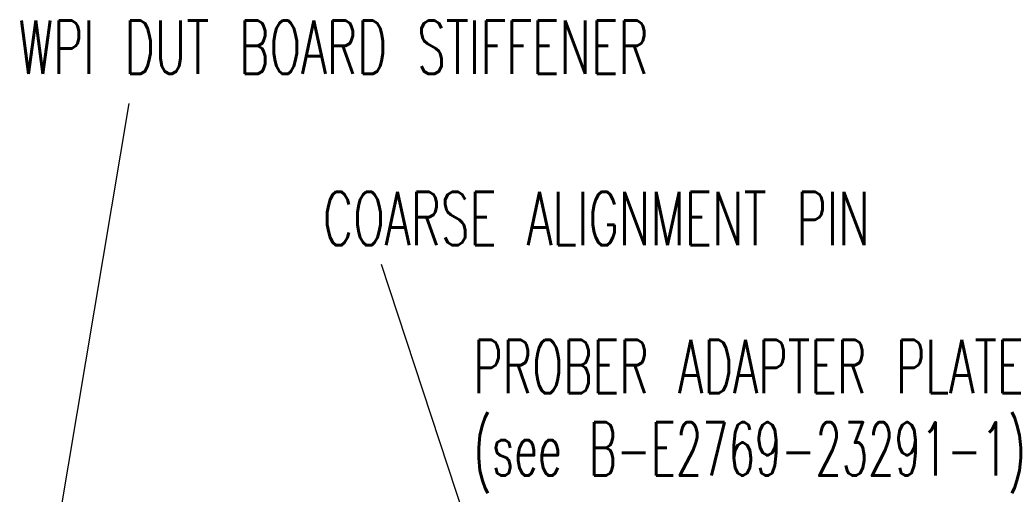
# Model space of a CAD drawing. Extents: x -1765 to 4890, y -3481 to 1222.
# Tile 31 of 98: x 1124 to 1435, y -2382 to -2232. Entities that reach past the tile are written whole.
import ezdxf

# ---------------------------------------------------------------- set-up
doc = ezdxf.new("R2010")
doc.units = 0
doc.layers.add('1', color=7, linetype='CONTINUOUS')
doc.styles.add('CONVERTER_1', font='txt.shx', dxfattribs={"width": 0.63})
doc.dimstyles.get("Standard").update_dxf_attribs({"dimtxt": 0.18, "dimasz": 0.18, "dimexe": 0.18, "dimexo": 0.0625, "dimgap": 0.09, "dimtad": 0, "dimtih": 1, "dimtoh": 1, "dimdec": 4, "dimzin": 0, "dimtxsty": 'STANDARD', "dimcen": 0.09, "dimazin": 3, "dimtfac": 1, "dimtdec": 4, "dimtofl": 0, "dimtmove": 0, "dimatfit": 3, "dimtolj": 1, "dimtzin": 0})

# ---------------------------------------------------------------- blocks, each defined once
blk = doc.blocks.new('TEXT__134', base_point=(386.93, -2611.06))
at = {"layer": '1', "color": 1, "style": 'CONVERTER_1', "width": 0.63}
for s, p in [('WPI DUT BOARD STIFFENER', (1123.48, -2249.19)), ('COARSE ALIGNMENT PIN', (1219.57, -2303.24)), ('PROBER ADAPTER PLATE', (1266.92, -2349.93)), ('(see B-E2769-23291-1)', (1266.92, -2375.93))]:
    blk.add_text(s, height=16.8, dxfattribs=at).set_placement(p)
at = {"layer": '1', "color": 1, "linetype": 'CONTINUOUS', "has_arrowhead": 0}
for points in [[(1126.71, -2447.07), (1158.45, -2258.52)], [(1270.5, -2407.75), (1238.1, -2309.35)]]:
    blk.add_leader(points, dimstyle='Standard', dxfattribs=at)
blk = doc.blocks.new('WPIF_TSK__135', base_point=(1017.82, -3712.74))
at = {"layer": '1'}
blk.add_blockref('TEXT__134', (386.93, -2611.06), dxfattribs=at)
blk = doc.blocks.new('C-E2803-62282-1S11B__136', base_point=(980, -2449.25))
at = {"layer": '1'}
blk.add_blockref('WPIF_TSK__135', (1017.82, -3712.74), dxfattribs=at)

msp = doc.modelspace()

# ---------------------------------------------------------------- block references
at = {"layer": '1'}
msp.add_blockref('C-E2803-62282-1S11B__136', (980, -2449.25), dxfattribs=at)

doc.saveas('drawing.dxf')
